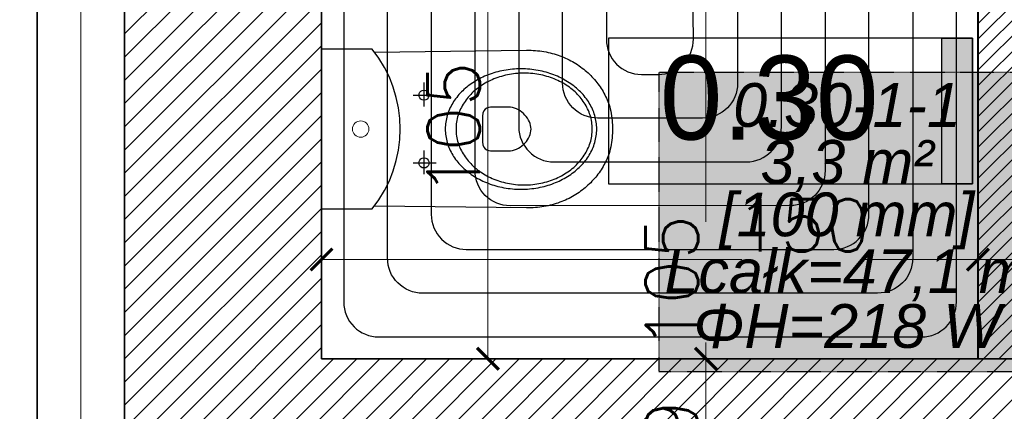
# Model space of a CAD drawing. Header units: millimetres. Extents: x -740 to 33545, y -26688 to 22494.
# Tile 108 of 256: x 8863 to 9088, y 10822 to 10911. Entities that reach past the tile are written whole.
import ezdxf
from ezdxf.enums import TextEntityAlignment as Align

# ---------------------------------------------------------------- set-up
doc = ezdxf.new("R2010")
doc.units = ezdxf.units.MM
doc.header["$MEASUREMENT"] = 0
doc.linetypes.add('HIDDENX2', pattern=[0.1905, 0.127, -0.0635])
doc.layers.get('Defpoints').update_dxf_attribs({"color": 252})
for name, color, linetype, lineweight in [('A_istniejące ściany', 252, 'Continuous', 35), ('A_izolacja', 252, 'Continuous', 9), ('l.wypełnien', 252, 'Continuous', 5), ('wymiarowanie', 252, 'Continuous', 9)]:
    doc.layers.add(name, color=color, linetype=linetype, lineweight=lineweight)
for name, color, linetype, lineweight, true_color in [('IS_Heating_cooling floor', 7, 'HIDDENX2', 25, 0x008000), ('IS_Strefa podłóg', 7, 'Continuous', 25, 0x008000), ('IS_Wężownica OChP', 7, 'Continuous', 25, 0x800080)]:
    doc.layers.add(name, color=color, linetype=linetype, lineweight=lineweight, true_color=true_color)
for name, color, linetype in [('tabelki opis', 252, 'Continuous'), ('WYPOSARZENIE', 252, 'Continuous'), ('WYPOSAŻENIE', 252, 'Continuous')]:
    doc.layers.add(name, color=color, linetype=linetype)
doc.styles.add('Arial__I__', font='ariali.ttf')
doc.styles.add('styl2', font='simplex.shx')
doc.linetypes.add('BATTING', pattern='A,0.00254,-2.54,[134,ltypeshp.shx,S=2.54,R=0,X=-2.54,Y=0],-5.08,[134,ltypeshp.shx,S=2.54,R=180,X=2.54,Y=0],-2.54', length=10.16254)
doc.dimstyles.new('Skala 1-50', dxfattribs={"dimtxt": 12, "dimasz": 5, "dimexe": 1, "dimexo": 1, "dimgap": 1.5, "dimtad": 1, "dimdec": 1, "dimrnd": 0.5, "dimtxsty": 'styl2', "dimblk": 'ARCHTICK', "dimcen": 5, "dimadec": 0, "dimazin": 0, "dimtfac": 1, "dimtdec": 1, "dimtmove": 1, "dimatfit": 3, "dimldrblk": 'ARCHTICK', "dimfxl": 0, "dimlwd": -1, "dimlwe": -1, "dimarcsym": 0})

# ---------------------------------------------------------------- blocks, each defined once
blk = doc.blocks.new('_ArchTick')
at = {"color": 0, "linetype": 'ByBlock', "const_width": 0.15}
blk.add_lwpolyline([(-0.5, -0.5), (0.5, 0.5)], dxfattribs=at)
blk = doc.blocks.new('*D1293')
at = {"layer": 'Defpoints', "color": 0}
for p in [(9005.94, 10833.52), (9020.04, 10833.52), (9005.05, 10794.52)]:
    blk.add_point(p, dxfattribs=at)
at = {"layer": 'wymiarowanie', "color": 0}
for p, q in [((9015.04, 10833.52), (9021.04, 10833.52)), ((9020.04, 10794.52), (9020.04, 10833.52)), ((9015.04, 10794.52), (9021.04, 10794.52))]:
    blk.add_line(p, q, dxfattribs=at)
at = {"layer": 'wymiarowanie', "color": 0, "xscale": 5, "yscale": 5, "zscale": 5}
for p, rotation in [((9020.04, 10833.52), 90), ((9020.04, 10794.52), 270)]:
    blk.add_blockref('_ArchTick', p, dxfattribs=dict(at, rotation=rotation))
at = {"layer": 'wymiarowanie', "color": 0, "insert": (9012.24, 10814.02), "char_height": 12, "attachment_point": 5, "rotation": 90, "style": 'styl2'}
blk.add_mtext('39', dxfattribs=at)
blk = doc.blocks.new('*D2067')
at = {"layer": 'Defpoints', "color": 0}
for p in [(8618.8, 11092.05), (8873.23, 11092.05), (8872.54, 10684.04)]:
    blk.add_point(p, dxfattribs=at)
at = {"layer": 'wymiarowanie', "color": 0}
for p, q in [((8623.8, 11092.05), (8617.8, 11092.05)), ((8618.8, 10684.04), (8618.8, 11092.05)), ((8623.8, 10684.04), (8617.8, 10684.04))]:
    blk.add_line(p, q, dxfattribs=at)
at = {"layer": 'wymiarowanie', "color": 0, "xscale": 5, "yscale": 5, "zscale": 5}
for p, rotation in [((8618.8, 11092.05), 90), ((8618.8, 10684.04), 270)]:
    blk.add_blockref('_ArchTick', p, dxfattribs=dict(at, rotation=rotation))
at = {"layer": 'wymiarowanie', "color": 0, "insert": (8611, 10888.05), "char_height": 12, "attachment_point": 5, "rotation": 90, "style": 'styl2'}
blk.add_mtext('408', dxfattribs=at)
blk = doc.blocks.new('*D2267')
at = {"layer": 'Defpoints', "color": 0}
for p in [(9002.4, 10938.52), (8998.07, 10833.52), (9020.04, 10833.52)]:
    blk.add_point(p, dxfattribs=at)
at = {"layer": 'wymiarowanie', "color": 0}
for p, q in [((9015.04, 10938.52), (9021.04, 10938.52)), ((9020.04, 10938.52), (9020.04, 10864.84)), ((9020.04, 10833.52), (9020.04, 10837.21)), ((9015.04, 10833.52), (9021.04, 10833.52))]:
    blk.add_line(p, q, dxfattribs=at)
at = {"layer": 'wymiarowanie', "color": 0, "xscale": 5, "yscale": 5, "zscale": 5}
for p, rotation in [((9020.04, 10938.52), 90), ((9020.04, 10833.52), 270)]:
    blk.add_blockref('_ArchTick', p, dxfattribs=dict(at, rotation=rotation))
at = {"layer": 'wymiarowanie', "color": 0, "insert": (9012.24, 10851.03), "char_height": 12, "attachment_point": 5, "rotation": 90, "style": 'styl2'}
blk.add_mtext('105', dxfattribs=at)
blk = doc.blocks.new('*D2273')
at = {"layer": 'Defpoints', "color": 0}
for p in [(9082.19, 10869.69), (9094.19, 10869.69), (9082.19, 10856.21)]:
    blk.add_point(p, dxfattribs=at)
at = {"layer": 'wymiarowanie', "color": 0}
for p, q in [((9082.19, 10861.21), (9082.19, 10855.21)), ((9094.19, 10861.21), (9094.19, 10855.21)), ((9094.19, 10856.21), (9082.19, 10856.21)), ((9094.19, 10856.21), (9123.82, 10856.21))]:
    blk.add_line(p, q, dxfattribs=at)
at = {"layer": 'wymiarowanie', "color": 0, "xscale": 5, "yscale": 5, "zscale": 5, "rotation": 180}
blk.add_blockref('_ArchTick', (9082.19, 10856.21), dxfattribs=at)
at = {"layer": 'wymiarowanie', "color": 0, "xscale": 5, "yscale": 5, "zscale": 5}
blk.add_blockref('_ArchTick', (9094.19, 10856.21), dxfattribs=at)
at = {"layer": 'wymiarowanie', "color": 0, "insert": (9114.56, 10863.86), "char_height": 12, "attachment_point": 5, "style": 'styl2'}
blk.add_mtext('12', dxfattribs=at)
blk = doc.blocks.new('*D2274')
at = {"layer": 'Defpoints', "color": 0}
for p in [(9082.19, 10869.69), (8932.19, 10864.64), (8932.19, 10856.21)]:
    blk.add_point(p, dxfattribs=at)
at = {"layer": 'wymiarowanie', "color": 0}
for p, q in [((8932.19, 10861.21), (8932.19, 10855.21)), ((9082.19, 10861.21), (9082.19, 10855.21)), ((8932.19, 10856.21), (9028.26, 10856.21)), ((9082.19, 10856.21), (9056.1, 10856.21))]:
    blk.add_line(p, q, dxfattribs=at)
at = {"layer": 'wymiarowanie', "color": 0, "xscale": 5, "yscale": 5, "zscale": 5, "rotation": 180}
blk.add_blockref('_ArchTick', (8932.19, 10856.21), dxfattribs=at)
at = {"layer": 'wymiarowanie', "color": 0, "xscale": 5, "yscale": 5, "zscale": 5}
blk.add_blockref('_ArchTick', (9082.19, 10856.21), dxfattribs=at)
at = {"layer": 'wymiarowanie', "color": 0, "insert": (9042.18, 10864.01), "char_height": 12, "attachment_point": 5, "style": 'styl2'}
blk.add_mtext('150', dxfattribs=at)
blk = doc.blocks.new('*D2702')
at = {"layer": 'Defpoints', "color": 0}
for p in [(8948.25, 10938.52), (8955.68, 10833.52), (8970.2, 10833.52)]:
    blk.add_point(p, dxfattribs=at)
at = {"layer": 'wymiarowanie', "color": 0}
for p, q in [((8965.2, 10938.52), (8971.2, 10938.52)), ((8970.2, 10938.52), (8970.2, 10833.52)), ((8965.2, 10833.52), (8971.2, 10833.52))]:
    blk.add_line(p, q, dxfattribs=at)
at = {"layer": 'wymiarowanie', "color": 0, "xscale": 5, "yscale": 5, "zscale": 5}
for p, rotation in [((8970.2, 10938.52), 90), ((8970.2, 10833.52), 270)]:
    blk.add_blockref('_ArchTick', p, dxfattribs=dict(at, rotation=rotation))
at = {"layer": 'wymiarowanie', "color": 0, "insert": (8962.4, 10886.02), "char_height": 12, "attachment_point": 5, "rotation": 90, "style": 'styl2'}
blk.add_mtext('105', dxfattribs=at)

msp = doc.modelspace()

# ---------------------------------------------------------------- hatches: boundary and pattern name
at = {"layer": 'IS_Heating_cooling floor', "lineweight": 50, "true_color": 0xffffff, "transparency": 33554687}
msp.add_hatch(color=7, dxfattribs=at).paths.add_polyline_path([(9009.28, 10830.63), (9095.55, 10830.63), (9095.55, 10898.93), (9009.28, 10898.93)])
at = {"layer": 'l.wypełnien'}
h = msp.add_hatch(dxfattribs=at)
h.set_pattern_fill('ANSI31', color=256, scale=30, style=0)
edge = h.paths.add_edge_path()
edge.add_line((8932.19, 10920.7), (8932.19, 10978.67))
edge.add_line((8932.19, 10978.67), (8932.19, 11023.17))
edge.add_line((8932.19, 11023.17), (8932.19, 11086.55))
edge.add_line((8932.19, 11086.55), (8932.19, 11090.05))
edge.add_line((8932.19, 11090.05), (8887.19, 11090.05))
edge.add_line((8887.19, 11090.05), (8887.19, 10920.7))
edge.add_line((8887.19, 10920.7), (8932.19, 10920.7))
h.paths.add_polyline_path([(9644.52, 11095.63), (9645.19, 11095.63), (9645.19, 11322.32), (9879.19, 11322.32), (9879.19, 11234.32), (9924.19, 11234.32), (9924.19, 11368.7), (9592.09, 11368.7), (9506.19, 11368.7), (9506.19, 11323.52), (9604.19, 11323.52), (9604.19, 11095.63)])
h.paths.add_polyline_path([(8887.19, 10686.04), (8932.19, 10686.04), (8932.19, 10794.52), (9246.19, 10794.52), (9246.19, 10833.52), (9259.19, 10833.52), (9259.19, 10907.02), (9235.19, 10907.02), (9235.19, 10833.52), (8932.19, 10833.52), (8932.19, 10920.7), (8887.19, 10920.7)])
h.paths.add_polyline_path([(8975.77, 11323.52), (9235.19, 11323.52), (9259.19, 11323.52), (9360.94, 11323.52), (9360.94, 11368.7), (8975.77, 11368.7)])
h.paths.add_polyline_path([(8887.19, 11368.7), (8887.19, 11236.3), (8907.93, 11236.3), (8932.19, 11236.3), (8932.19, 11323.52), (8975.77, 11323.52), (8975.77, 11368.7)])
h.paths.add_polyline_path([(9604.19, 11095.63), (9644.52, 11095.63), (9644.52, 11090.06), (9645.19, 11090.06), (9645.19, 11005.43), (9612.19, 11005.43), (9612.19, 11018.43), (9604.19, 11018.43)])
h.paths.add_polyline_path([(9924.19, 11095.63), (9924.19, 11158.89), (9879.19, 11158.89), (9879.19, 11095.63)])
h.paths.add_polyline_path([(9246.19, 10833.52), (9246.19, 10794.52), (9266.19, 10794.52), (9266.19, 10833.52)])
h.paths.add_polyline_path([(9879.19, 11078.49), (9924.19, 11078.59), (9924.19, 11095.63), (9879.19, 11095.63)])
h.paths.add_polyline_path([(9259.19, 10907.02), (9259.19, 10927.02), (9250.18, 10927.02), (9235.19, 10927.02), (9235.19, 10907.02)])
h.paths.add_polyline_path([(9235.19, 11072.32), (9235.19, 11052.32), (9259.19, 11052.32), (9259.19, 11072.32)])
h.paths.add_polyline_path([(9235.19, 11029.02), (9250.18, 11029.02), (9259.19, 11029.02), (9259.19, 11035.15), (9259.19, 11049.02), (9235.19, 11049.02)])
h.paths.add_polyline_path([(9235.19, 11323.52), (9235.19, 11303.52), (9259.19, 11303.52), (9259.19, 11323.52)])
h.paths.add_polyline_path([(9235.19, 11186.92), (9259.19, 11186.92), (9259.19, 11186.92), (9259.19, 11191.52), (9259.19, 11199.52), (9259.19, 11199.52), (9235.19, 11199.52), (9235.19, 11191.52)])
h.paths.add_polyline_path([(9235.19, 11174.32), (9247.19, 11174.32), (9259.19, 11174.32), (9259.19, 11174.32), (9259.19, 11186.92), (9259.19, 11186.92), (9235.19, 11186.92), (9235.19, 11174.32)])
h.paths.add_polyline_path([(9259.19, 11049.02), (9259.19, 11051.92), (9259.19, 11052.32), (9235.19, 11052.32), (9235.19, 11049.02), (9259.19, 11049.02)])
h = msp.add_hatch(dxfattribs=at)
h.set_pattern_fill('ANSI31', color=256, scale=20, style=0)
h.paths.add_polyline_path([(9094.19, 10833.52), (9094.19, 11054.32), (9235.19, 11054.32), (9235.19, 11066.32), (9077.19, 11066.32), (9077.19, 11054.32), (9082.19, 11054.32), (9082.19, 10946.52), (9077.19, 10946.52), (9077.19, 10938.52), (9082.19, 10938.52), (9082.19, 10833.52), (9094.19, 10833.52)])
h.paths.add_polyline_path([(9384.19, 10958.52), (9451.64, 10958.52), (9451.64, 10966.52), (9392.19, 10966.52), (9392.19, 11081.52), (9604.19, 11081.52), (9604.19, 11089.52), (9392.19, 11089.52), (9392.19, 11094.52), (9384.19, 11094.52)])
h.paths.add_polyline_path([(9612.19, 11005.43), (9645.19, 11005.43), (9645.19, 10990.32), (9645.19, 10978.32), (9645.19, 10951.32), (9604.19, 10951.32), (9604.19, 10958.52), (9543.64, 10958.52), (9543.64, 10966.52), (9604.19, 10966.52), (9604.19, 11018.43), (9612.19, 11018.43)])
h.paths.add_polyline_path([(8932.19, 11054.32), (8975.19, 11054.32), (8975.19, 11066.32), (8932.19, 11066.32)])
h.paths.add_polyline_path([(8932.19, 10938.52), (8985.19, 10938.52), (8985.19, 10946.52), (8932.19, 10946.52)])
at = {"layer": 'tabelki opis'}
msp.add_hatch(color=256, dxfattribs=at).paths.add_polyline_path([(9080.94, 10873.51), (9080.94, 10906.78), (9073.97, 10906.78), (9073.97, 10873.51)])

# ---------------------------------------------------------------- linework, layer by layer
at = {"layer": 'A_istniejące ściany'}
for points in [[(8887.19, 11090.05), (8887.19, 10686.04)], [(8932.19, 10833.52), (8932.19, 11090.05)], [(9082.19, 10833.52), (9082.19, 10938.52)], [(9235.19, 10833.52), (8932.19, 10833.52)]]:
    msp.add_lwpolyline(points, dxfattribs=at)
at = {"layer": 'A_izolacja', "lineweight": 35}
msp.add_lwpolyline([(8867.19, 11092.05), (8867.19, 10684.04)], dxfattribs=at)
at = {"layer": 'A_izolacja', "linetype": 'BATTING', "ltscale": 0.1}
msp.add_lwpolyline([(8877.19, 11090.05), (8877.19, 10684.04)], dxfattribs=at)
at = {"layer": 'IS_Heating_cooling floor'}
msp.add_lwpolyline([(9009.28, 10830.63), (9095.55, 10830.63), (9095.55, 10898.93), (9009.28, 10898.93)], close=True, dxfattribs=at)
at = {"layer": 'IS_Strefa podłóg', "extrusion": (0, 1.29817e-59, -1)}
msp.add_lwpolyline([(-8932.28, 10833.51), (-8932.28, 11054.34), (-9082.28, 11054.35), (-9082.28, 10833.52)], close=True, dxfattribs=at)
at = {"layer": 'IS_Wężownica OChP', "color": 172, "true_color": 0x0000c8, "transparency": 33554687, "extrusion": (0, 0, -1)}
for points in [[(-8937.28, 11041.34), (-8937.28, 10846.51, -0.414225), (-8945.28, 10838.51), (-9069.28, 10838.52, -0.414202), (-9077.28, 10846.52), (-9077.28, 11044.24, -0.41422)], [(-9067.28, 11011.35), (-9067.28, 10856.52, 0.414202), (-9059.28, 10848.52), (-8955.28, 10848.51, 0.414225), (-8947.28, 10856.51), (-8947.28, 11031.34, 0.414208)], [(-8957.28, 11021.35), (-8957.28, 10866.51, -0.414225), (-8965.28, 10858.51), (-9049.28, 10858.52, -0.414202), (-9057.28, 10866.52), (-9057.28, 11001.35, -0.41422)], [(-9047.28, 10991.35), (-9047.28, 10876.52, 0.414203), (-9039.28, 10868.52), (-8975.28, 10868.51, 0.414225), (-8967.28, 10876.51), (-8967.28, 11011.35, 0.414208)], [(-8977.28, 11001.35), (-8977.28, 10886.52, -0.414224), (-8985.28, 10878.52), (-9029.28, 10878.52, -0.414203), (-9037.28, 10886.52), (-9037.28, 10981.35, -0.41422)], [(-9027.28, 10976.12), (-9027.28, 10896.52, 0.414202), (-9019.28, 10888.52), (-8995.28, 10888.52, 0.414225), (-8987.28, 10896.52), (-8987.28, 10991.35, 0.414207)], [(-8997.28, 10981.35), (-8997.28, 10906.52, -0.414226), (-9005.28, 10898.52), (-9009.17, 10898.52, -0.418496), (-9017.17, 10906.63), (-9016.25, 10969.2, 0.120106)]]:
    msp.add_lwpolyline(points, format="xyb", dxfattribs=at)
at = {"layer": 'tabelki opis'}
msp.add_lwpolyline([(9080.94, 10906.78), (8997.78, 10906.78), (8997.78, 10873.51), (9080.94, 10873.51), (9080.94, 10906.78)], dxfattribs=at)
msp.add_lwpolyline([(9080.94, 10873.51), (9073.97, 10873.51), (9073.97, 10906.78), (9080.94, 10906.78)], close=True, dxfattribs=at)
at = {"layer": 'wymiarowanie'}
msp.add_circle((8941.15, 10886.02), 1.88, dxfattribs=at)
at = {"layer": 'WYPOSARZENIE'}
msp.add_lwpolyline([(8932.19, 10904.27), (8932.19, 10867.77), (8943.8, 10867.77, 0.349919), (8943.8, 10904.27), (8932.19, 10904.27)], format="xyb", dxfattribs=at)
at = {"layer": 'WYPOSAŻENIE'}
for points in [[(8944.3, 10903.63), (8979.07, 10904.03), (8979.58, 10904.03), (8980.09, 10904.02), (8980.59, 10904), (8981.09, 10903.97), (8981.58, 10903.92), (8982.07, 10903.87), (8982.55, 10903.8), (8983.03, 10903.73), (8983.51, 10903.64), (8983.97, 10903.55), (8984.44, 10903.44), (8984.89, 10903.32), (8985.35, 10903.2), (8985.79, 10903.06), (8986.24, 10902.92), (8986.67, 10902.76), (8987.1, 10902.6), (8987.52, 10902.42), (8987.94, 10902.24), (8988.35, 10902.05), (8988.76, 10901.85), (8989.16, 10901.65), (8989.55, 10901.43), (8989.93, 10901.21), (8990.31, 10900.97), (8990.68, 10900.74), (8991.05, 10900.49), (8991.41, 10900.23), (8991.76, 10899.97), (8992.1, 10899.7), (8992.44, 10899.43), (8992.76, 10899.15), (8993.09, 10898.86), (8993.4, 10898.56), (8993.7, 10898.26), (8994, 10897.96), (8994.29, 10897.64), (8994.57, 10897.32), (8994.85, 10897), (8995.11, 10896.67), (8995.37, 10896.34), (8995.62, 10896), (8995.86, 10895.65), (8996.09, 10895.3), (8996.31, 10894.95), (8996.53, 10894.59), (8996.73, 10894.22), (8996.92, 10893.86), (8997.11, 10893.49), (8997.29, 10893.11), (8997.46, 10892.73), (8997.61, 10892.35), (8997.76, 10891.97), (8997.9, 10891.58), (8997.9, 10891.58), (8998.05, 10891.1), (8998.18, 10890.61), (8998.3, 10890.1), (8998.4, 10889.58), (8998.48, 10889.06), (8998.55, 10888.53), (8998.6, 10888.01), (8998.64, 10887.49), (8998.67, 10886.99), (8998.68, 10886.49), (8998.69, 10886.02), (8998.69, 10886.02), (8998.68, 10885.54), (8998.67, 10885.05), (8998.64, 10884.54), (8998.6, 10884.03), (8998.55, 10883.5), (8998.48, 10882.98), (8998.4, 10882.46), (8998.3, 10881.94), (8998.18, 10881.43), (8998.05, 10880.94), (8997.9, 10880.46), (8997.76, 10880.07), (8997.61, 10879.69), (8997.45, 10879.3), (8997.29, 10878.93), (8997.11, 10878.55), (8996.92, 10878.18), (8996.73, 10877.81), (8996.52, 10877.45), (8996.31, 10877.09), (8996.09, 10876.74), (8995.86, 10876.39), (8995.62, 10876.04), (8995.37, 10875.7), (8995.11, 10875.37), (8994.85, 10875.04), (8994.57, 10874.71), (8994.29, 10874.39), (8994, 10874.08), (8993.7, 10873.77), (8993.4, 10873.47), (8993.08, 10873.18), (8992.76, 10872.89), (8992.43, 10872.61), (8992.1, 10872.33), (8991.75, 10872.07), (8991.4, 10871.8), (8991.05, 10871.55), (8990.68, 10871.3), (8990.31, 10871.06), (8989.93, 10870.83), (8989.54, 10870.61), (8989.15, 10870.39), (8988.75, 10870.19), (8988.35, 10869.99), (8987.94, 10869.8), (8987.52, 10869.62), (8987.1, 10869.44), (8986.67, 10869.28), (8986.23, 10869.12), (8985.79, 10868.98), (8985.34, 10868.84), (8984.89, 10868.72), (8984.43, 10868.6), (8983.97, 10868.49), (8983.5, 10868.4), (8983.03, 10868.31), (8982.55, 10868.24), (8982.07, 10868.17), (8981.58, 10868.12), (8981.08, 10868.07), (8980.59, 10868.04), (8980.08, 10868.02), (8979.58, 10868.01), (8979.07, 10868.02), (8979.07, 10868.02), (8944.3, 10868.41)], [(8955.63, 10891.18), (8955.63, 10896.63)], [(8953.11, 10893.79), (8958.43, 10893.78)], [(8955.62, 10875.68), (8955.62, 10881.13)], [(8953.11, 10878.28), (8958.43, 10878.28)]]:
    msp.add_lwpolyline(points, dxfattribs=at)
for points in [[(8960.47, 10886.02), (8960.48, 10885.62), (8960.5, 10885.23), (8960.54, 10884.84), (8960.58, 10884.45), (8960.65, 10884.06), (8960.72, 10883.68), (8960.81, 10883.3), (8960.91, 10882.93), (8961.03, 10882.56), (8961.16, 10882.19), (8961.3, 10881.83), (8961.45, 10881.47), (8961.61, 10881.11), (8961.79, 10880.76), (8961.98, 10880.42), (8962.18, 10880.08), (8962.39, 10879.74), (8962.61, 10879.41), (8962.84, 10879.09), (8963.08, 10878.77), (8963.34, 10878.46), (8963.6, 10878.15), (8963.87, 10877.85), (8964.16, 10877.55), (8964.45, 10877.26), (8964.75, 10876.98), (8965.06, 10876.7), (8965.39, 10876.44), (8965.72, 10876.17), (8966.05, 10875.92), (8966.4, 10875.67), (8966.76, 10875.43), (8967.12, 10875.2), (8967.49, 10874.97), (8967.87, 10874.75), (8968.26, 10874.54), (8968.65, 10874.34), (8969.05, 10874.15), (8969.46, 10873.96), (8969.88, 10873.79), (8970.3, 10873.62), (8970.73, 10873.46), (8971.16, 10873.31), (8971.6, 10873.17), (8972.05, 10873.04), (8972.5, 10872.92), (8972.95, 10872.81), (8973.42, 10872.71), (8973.88, 10872.62), (8974.36, 10872.54), (8974.83, 10872.47), (8975.31, 10872.41), (8975.8, 10872.36), (8976.29, 10872.32), (8976.78, 10872.29), (8977.28, 10872.27), (8977.78, 10872.27), (8977.78, 10872.27), (8978.28, 10872.27), (8978.77, 10872.29), (8979.27, 10872.32), (8979.75, 10872.36), (8980.24, 10872.41), (8980.72, 10872.47), (8981.2, 10872.54), (8981.67, 10872.62), (8982.14, 10872.71), (8982.6, 10872.81), (8983.05, 10872.92), (8983.51, 10873.04), (8983.95, 10873.17), (8984.39, 10873.31), (8984.83, 10873.46), (8985.25, 10873.62), (8985.68, 10873.79), (8986.09, 10873.96), (8986.5, 10874.15), (8986.9, 10874.34), (8987.29, 10874.54), (8987.68, 10874.75), (8988.06, 10874.97), (8988.43, 10875.19), (8988.8, 10875.43), (8989.15, 10875.67), (8989.5, 10875.92), (8989.84, 10876.17), (8990.17, 10876.43), (8990.49, 10876.7), (8990.8, 10876.98), (8991.1, 10877.26), (8991.4, 10877.55), (8991.68, 10877.85), (8991.95, 10878.15), (8992.22, 10878.45), (8992.47, 10878.77), (8992.71, 10879.09), (8992.95, 10879.41), (8993.17, 10879.74), (8993.38, 10880.08), (8993.58, 10880.42), (8993.76, 10880.76), (8993.94, 10881.11), (8994.1, 10881.47), (8994.26, 10881.82), (8994.4, 10882.19), (8994.52, 10882.55), (8994.64, 10882.93), (8994.74, 10883.3), (8994.83, 10883.68), (8994.91, 10884.06), (8994.97, 10884.45), (8995.02, 10884.84), (8995.05, 10885.23), (8995.07, 10885.62), (8995.08, 10886.02), (8995.08, 10886.02), (8995.07, 10886.42), (8995.05, 10886.81), (8995.02, 10887.2), (8994.97, 10887.59), (8994.91, 10887.98), (8994.83, 10888.36), (8994.74, 10888.74), (8994.64, 10889.11), (8994.52, 10889.48), (8994.4, 10889.85), (8994.26, 10890.21), (8994.1, 10890.57), (8993.94, 10890.93), (8993.76, 10891.28), (8993.58, 10891.62), (8993.38, 10891.96), (8993.17, 10892.3), (8992.95, 10892.63), (8992.71, 10892.95), (8992.47, 10893.27), (8992.22, 10893.58), (8991.95, 10893.89), (8991.68, 10894.19), (8991.4, 10894.49), (8991.1, 10894.78), (8990.8, 10895.06), (8990.49, 10895.34), (8990.17, 10895.61), (8989.84, 10895.87), (8989.5, 10896.12), (8989.15, 10896.37), (8988.8, 10896.61), (8988.43, 10896.84), (8988.06, 10897.07), (8987.68, 10897.29), (8987.3, 10897.5), (8986.9, 10897.7), (8986.5, 10897.89), (8986.09, 10898.08), (8985.68, 10898.25), (8985.26, 10898.42), (8984.83, 10898.58), (8984.39, 10898.73), (8983.95, 10898.87), (8983.51, 10899), (8983.06, 10899.12), (8982.6, 10899.23), (8982.14, 10899.33), (8981.67, 10899.42), (8981.2, 10899.5), (8980.72, 10899.57), (8980.24, 10899.63), (8979.76, 10899.68), (8979.27, 10899.72), (8978.77, 10899.75), (8978.28, 10899.77), (8977.78, 10899.77), (8977.78, 10899.77), (8977.28, 10899.77), (8976.78, 10899.75), (8976.29, 10899.72), (8975.8, 10899.68), (8975.31, 10899.63), (8974.83, 10899.57), (8974.36, 10899.5), (8973.89, 10899.42), (8973.42, 10899.33), (8972.96, 10899.23), (8972.5, 10899.12), (8972.05, 10899), (8971.6, 10898.87), (8971.16, 10898.73), (8970.73, 10898.58), (8970.3, 10898.42), (8969.88, 10898.25), (8969.46, 10898.08), (8969.06, 10897.89), (8968.65, 10897.7), (8968.26, 10897.5), (8967.87, 10897.29), (8967.49, 10897.07), (8967.12, 10896.85), (8966.76, 10896.61), (8966.4, 10896.37), (8966.06, 10896.12), (8965.72, 10895.87), (8965.39, 10895.61), (8965.07, 10895.34), (8964.75, 10895.06), (8964.45, 10894.78), (8964.16, 10894.49), (8963.87, 10894.2), (8963.6, 10893.89), (8963.34, 10893.59), (8963.08, 10893.27), (8962.84, 10892.95), (8962.61, 10892.63), (8962.39, 10892.3), (8962.18, 10891.96), (8961.98, 10891.62), (8961.79, 10891.28), (8961.61, 10890.93), (8961.45, 10890.58), (8961.3, 10890.22), (8961.16, 10889.85), (8961.03, 10889.49), (8960.92, 10889.12), (8960.81, 10888.74), (8960.72, 10888.36), (8960.65, 10887.98), (8960.59, 10887.59), (8960.54, 10887.21), (8960.5, 10886.81), (8960.48, 10886.42), (8960.47, 10886.02)], [(8962.93, 10886.02), (8962.94, 10885.62), (8962.96, 10885.22), (8963, 10884.82), (8963.05, 10884.42), (8963.12, 10884.03), (8963.2, 10883.65), (8963.3, 10883.26), (8963.41, 10882.88), (8963.53, 10882.51), (8963.67, 10882.14), (8963.82, 10881.77), (8963.98, 10881.41), (8964.16, 10881.06), (8964.35, 10880.71), (8964.55, 10880.36), (8964.76, 10880.03), (8964.99, 10879.69), (8965.22, 10879.37), (8965.47, 10879.05), (8965.73, 10878.73), (8966, 10878.43), (8966.28, 10878.13), (8966.57, 10877.83), (8966.87, 10877.55), (8967.18, 10877.27), (8967.5, 10877), (8967.83, 10876.73), (8968.17, 10876.48), (8968.52, 10876.23), (8968.88, 10875.99), (8969.24, 10875.76), (8969.62, 10875.54), (8970, 10875.33), (8970.39, 10875.13), (8970.79, 10874.93), (8971.19, 10874.75), (8971.6, 10874.58), (8972.02, 10874.41), (8972.45, 10874.26), (8972.88, 10874.11), (8973.32, 10873.98), (8973.77, 10873.85), (8974.22, 10873.74), (8974.67, 10873.64), (8975.13, 10873.55), (8975.6, 10873.47), (8976.07, 10873.4), (8976.55, 10873.35), (8977.03, 10873.31), (8977.52, 10873.27), (8978, 10873.26), (8978.5, 10873.25), (8978.5, 10873.25), (8978.99, 10873.26), (8979.48, 10873.27), (8979.96, 10873.31), (8980.45, 10873.35), (8980.92, 10873.4), (8981.39, 10873.47), (8981.86, 10873.55), (8982.32, 10873.64), (8982.78, 10873.74), (8983.23, 10873.85), (8983.67, 10873.98), (8984.11, 10874.11), (8984.55, 10874.25), (8984.97, 10874.41), (8985.39, 10874.57), (8985.8, 10874.75), (8986.21, 10874.93), (8986.61, 10875.13), (8987, 10875.33), (8987.38, 10875.54), (8987.75, 10875.76), (8988.12, 10875.99), (8988.48, 10876.23), (8988.83, 10876.48), (8989.17, 10876.73), (8989.5, 10877), (8989.82, 10877.27), (8990.13, 10877.55), (8990.43, 10877.83), (8990.72, 10878.12), (8991, 10878.42), (8991.27, 10878.73), (8991.53, 10879.04), (8991.77, 10879.37), (8992.01, 10879.69), (8992.24, 10880.02), (8992.45, 10880.36), (8992.65, 10880.71), (8992.84, 10881.06), (8993.01, 10881.41), (8993.18, 10881.77), (8993.33, 10882.14), (8993.46, 10882.51), (8993.59, 10882.88), (8993.7, 10883.26), (8993.79, 10883.64), (8993.87, 10884.03), (8993.94, 10884.42), (8993.99, 10884.82), (8994.03, 10885.21), (8994.06, 10885.61), (8994.06, 10886.02), (8994.06, 10886.02), (8994.06, 10886.42), (8994.03, 10886.82), (8994, 10887.22), (8993.94, 10887.62), (8993.87, 10888.01), (8993.79, 10888.4), (8993.7, 10888.78), (8993.59, 10889.16), (8993.46, 10889.53), (8993.33, 10889.9), (8993.18, 10890.27), (8993.01, 10890.63), (8992.84, 10890.98), (8992.65, 10891.33), (8992.45, 10891.68), (8992.24, 10892.01), (8992.01, 10892.35), (8991.78, 10892.67), (8991.53, 10892.99), (8991.27, 10893.31), (8991, 10893.61), (8990.72, 10893.91), (8990.43, 10894.21), (8990.13, 10894.49), (8989.82, 10894.77), (8989.5, 10895.04), (8989.17, 10895.31), (8988.83, 10895.56), (8988.48, 10895.81), (8988.12, 10896.05), (8987.76, 10896.28), (8987.38, 10896.5), (8987, 10896.71), (8986.61, 10896.91), (8986.21, 10897.11), (8985.81, 10897.29), (8985.39, 10897.47), (8984.97, 10897.63), (8984.55, 10897.79), (8984.12, 10897.93), (8983.68, 10898.06), (8983.23, 10898.19), (8982.78, 10898.3), (8982.32, 10898.4), (8981.86, 10898.49), (8981.4, 10898.57), (8980.92, 10898.64), (8980.45, 10898.69), (8979.97, 10898.74), (8979.48, 10898.77), (8978.99, 10898.79), (8978.5, 10898.79), (8978.5, 10898.79), (8978.01, 10898.79), (8977.52, 10898.77), (8977.03, 10898.74), (8976.55, 10898.69), (8976.08, 10898.64), (8975.6, 10898.57), (8975.14, 10898.49), (8974.67, 10898.4), (8974.22, 10898.3), (8973.77, 10898.19), (8973.32, 10898.06), (8972.88, 10897.93), (8972.45, 10897.79), (8972.02, 10897.63), (8971.6, 10897.47), (8971.19, 10897.29), (8970.79, 10897.11), (8970.39, 10896.91), (8970, 10896.71), (8969.62, 10896.5), (8969.24, 10896.28), (8968.88, 10896.05), (8968.52, 10895.81), (8968.17, 10895.56), (8967.83, 10895.31), (8967.5, 10895.04), (8967.18, 10894.77), (8966.87, 10894.5), (8966.57, 10894.21), (8966.28, 10893.92), (8966, 10893.62), (8965.73, 10893.31), (8965.47, 10893), (8965.22, 10892.68), (8964.99, 10892.35), (8964.76, 10892.02), (8964.55, 10891.68), (8964.35, 10891.33), (8964.16, 10890.98), (8963.98, 10890.63), (8963.82, 10890.27), (8963.67, 10889.9), (8963.53, 10889.53), (8963.41, 10889.16), (8963.3, 10888.78), (8963.2, 10888.4), (8963.12, 10888.01), (8963.06, 10887.62), (8963, 10887.23), (8962.96, 10886.83), (8962.94, 10886.43), (8962.93, 10886.02)], [(8955.63, 10894.93), (8956.04, 10894.87), (8956.36, 10894.7), (8956.59, 10894.44), (8956.73, 10894.12), (8956.78, 10893.78), (8956.73, 10893.44), (8956.59, 10893.13), (8956.36, 10892.87), (8956.04, 10892.7), (8955.63, 10892.63), (8955.21, 10892.7), (8954.89, 10892.87), (8954.66, 10893.13), (8954.52, 10893.44), (8954.48, 10893.78), (8954.52, 10894.13), (8954.66, 10894.44), (8954.89, 10894.7), (8955.21, 10894.87), (8955.63, 10894.93)], [(8968.98, 10885.79), (8968.98, 10883.1), (8969.07, 10882.41), (8969.29, 10881.89), (8969.61, 10881.51), (8969.99, 10881.27), (8970.4, 10881.12), (8970.8, 10881.05), (8971.16, 10881.03), (8974.92, 10881.02), (8975.4, 10881.05), (8975.87, 10881.13), (8976.33, 10881.26), (8976.78, 10881.43), (8977.21, 10881.64), (8977.61, 10881.89), (8978, 10882.17), (8978.36, 10882.48), (8978.69, 10882.82), (8979, 10883.18), (8979.27, 10883.56), (8979.5, 10883.95), (8979.7, 10884.36), (8979.86, 10884.77), (8979.98, 10885.19), (8980.05, 10885.6), (8980.07, 10886.02), (8980.05, 10886.43), (8979.98, 10886.85), (8979.86, 10887.27), (8979.7, 10887.68), (8979.5, 10888.08), (8979.26, 10888.48), (8978.99, 10888.86), (8978.69, 10889.22), (8978.35, 10889.56), (8977.99, 10889.87), (8977.6, 10890.15), (8977.19, 10890.4), (8976.76, 10890.61), (8976.32, 10890.78), (8975.85, 10890.91), (8975.38, 10890.99), (8974.89, 10891.02), (8971.14, 10891.02), (8970.79, 10891), (8970.4, 10890.93), (8969.99, 10890.78), (8969.61, 10890.54), (8969.29, 10890.16), (8969.07, 10889.64), (8968.98, 10888.95)], [(8955.62, 10879.43), (8956.04, 10879.37), (8956.36, 10879.19), (8956.59, 10878.93), (8956.73, 10878.62), (8956.78, 10878.28), (8956.73, 10877.94), (8956.59, 10877.63), (8956.36, 10877.37), (8956.04, 10877.19), (8955.62, 10877.13), (8955.21, 10877.19), (8954.89, 10877.37), (8954.66, 10877.63), (8954.52, 10877.94), (8954.47, 10878.28), (8954.52, 10878.62), (8954.66, 10878.93), (8954.89, 10879.19), (8955.21, 10879.37), (8955.62, 10879.43)]]:
    msp.add_lwpolyline(points, close=True, dxfattribs=at)

# ---------------------------------------------------------------- texts
at = {"layer": 'IS_Heating_cooling floor', "style": 'Arial__I__'}
for s, p in [('0.30-1-1', (9052.28, 10883.52)), ('[100 mm]', (9052.28, 10858.52))]:
    msp.add_text(s, height=10, dxfattribs=at).set_placement(p, align=Align.BOTTOM_CENTER)
for s, p in [('3,3 m²', (9052.28, 10878.52)), ('Lcałk=47,1 m', (9052.28, 10853.52))]:
    msp.add_text(s, height=10, dxfattribs=at).set_placement(p, align=Align.MIDDLE_CENTER)
msp.add_text('ΦH=218 W', height=10, dxfattribs=at).set_placement((9052.28, 10846.02), align=Align.TOP_CENTER)
at = {"layer": 'tabelki opis', "insert": (9009.5, 10902.82), "char_height": 19.2, "width": 56.7, "attachment_point": 1}
msp.add_mtext('{\\fCentury Gothic|b0|i0|c238|p34;0.30}', dxfattribs=at)
at = {"layer": 'wymiarowanie', "insert": (2065.54, 10895.53), "char_height": 12, "width": 621.5287, "attachment_point": 1}
msp.add_mtext('\\pi621.52874;{\\fCentury Gothic|b0|i0|c238|p34;}\\P{\\fCentury Gothic|b0|i0|c238|p34;Daszek szklany systemowy o wym. 200 x 120 cm wykonany ze szkła }{\\fCentury Gothic|b0|i0|c238|p34;bezpiecznego 6.6.3 ESG/VSG}\\P{\\fCentury Gothic|b0|i0|c238|p34;mocowany na wspornikach w konstrukcji stalowej }\\P{\\fCentury Gothic|b0|i0|c238|p34;ocynkowancy i malowanych proszkowo w kolorze RAL 7016}', dxfattribs=at)

# ---------------------------------------------------------------- dimensions: what is measured, and where the dimension line sits
at = {"layer": 'wymiarowanie'}
for base, p1, p2, picture, middle in [((8618.8, 11092.05), (8872.54, 10684.04), (8873.23, 11092.05), '*D2067', (8611, 10888.05)), ((8970.2, 10833.52), (8948.25, 10938.52), (8955.68, 10833.52), '*D2702', (8962.4, 10886.02)), ((9020.04, 10833.52), (9005.05, 10794.52), (9005.94, 10833.52), '*D1293', (9012.24, 10814.02))]:
    dim = msp.add_linear_dim(base=base, p1=p1, p2=p2, angle=90, dimstyle='Skala 1-50', dxfattribs=at)
    dim.commit()
    dim.dimension.update_dxf_attribs({"geometry": picture, "text_midpoint": middle})
dim = msp.add_linear_dim(base=(9020.04, 10833.52), p1=(9002.4, 10938.52), p2=(8998.07, 10833.52), angle=90, dimstyle='Skala 1-50', dxfattribs=at)
dim.commit()
dim.dimension.update_dxf_attribs({"geometry": '*D2267', "text_midpoint": (9020.04, 10851.03), "dimtype": 160})
for base, p1, p2, picture, middle in [((8932.19, 10856.21), (9082.19, 10869.69), (8932.19, 10864.64), '*D2274', (9042.18, 10856.21)), ((9082.19, 10856.21), (9094.19, 10869.69), (9082.19, 10869.69), '*D2273', (9114.56, 10856.21))]:
    dim = msp.add_linear_dim(base=base, p1=p1, p2=p2, dimstyle='Skala 1-50', dxfattribs=at)
    dim.commit()
    dim.dimension.update_dxf_attribs({"geometry": picture, "text_midpoint": middle, "dimtype": 160})

doc.saveas('drawing.dxf')
